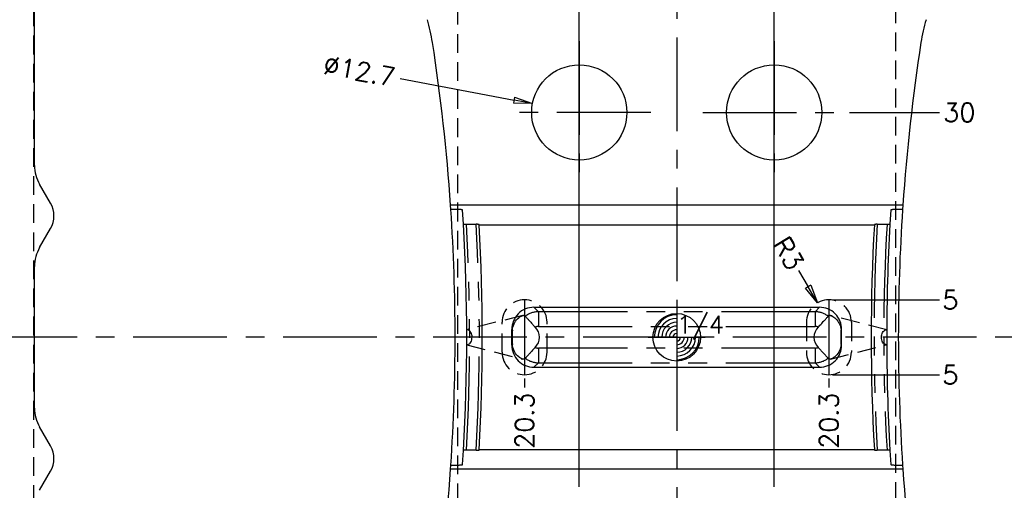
# Model space of a CAD drawing. Extents: x 2651 to 11825, y -3833 to 1075.
# Tile 31 of 256: x 3328 to 3459, y -3194 to -3131. Entities that reach past the tile are written whole.
import ezdxf

# ---------------------------------------------------------------- set-up
doc = ezdxf.new("R2010")
doc.units = 0
doc.header["$LTSCALE"] = 10
for name, pattern in [('CENTER', [2, 1.25, -0.25, 0.25, -0.25]), ('HIDDEN', [0.375, 0.25, -0.125]), ('PHANTOM', [2.5, 1.25, -0.25, 0.25, -0.25, 0.25, -0.25])]:
    doc.linetypes.add(name, pattern=pattern)
doc.layers.get('0').update_dxf_attribs({"linetype": 'CONTINUOUS'})
doc.layers.get('Defpoints').update_dxf_attribs({"linetype": 'CONTINUOUS'})
for name, color, linetype in [('CEN', 1, 'CENTER'), ('COOL', 150, 'HIDDEN'), ('DIM', 3, 'CONTINUOUS'), ('LAYER_101', 7, 'CONTINUOUS'), ('PIN', 3, 'CONTINUOUS')]:
    doc.layers.add(name, color=color, linetype=linetype)
doc.styles.get("Standard").update_dxf_attribs({"font": 'romans.shx'})
doc.dimstyles.new('1-1', dxfattribs={"dimtxt": 2.5, "dimasz": 2.5, "dimexe": 1, "dimexo": 0.5, "dimtad": 0, "dimrnd": 1.38778e-17, "dimzin": 9, "dimdsep": 46, "dimtxsty": 'Standard', "dimblk": 'CLOSED', "dimcen": 0, "dimclrd": 3, "dimclre": 3, "dimclrt": 3, "dimazin": 2, "dimtfac": 0.75, "dimtofl": 0, "dimtmove": 0, "dimatfit": 3, "dimfxl": 0, "dimtolj": 1, "dimarcsym": 0})

# ---------------------------------------------------------------- blocks, each defined once
blk = doc.blocks.new('*U589', base_point=(2602.716, -3670.401))
blk.add_circle((2602.716, -3670.401), 0.5)
for radius, start, end in [(0.472, 90, 180), (0.394, 90, 180), (0.315, 90, 180), (0.236, 90, 180), (0.157, 90, 180), (0.0787, 90, 180), (0.0787, 270, 0), (0.157, 270, 0), (0.236, 270, 0), (0.315, 270, 0), (0.394, 270, 0), (0.472, 270, 0)]:
    blk.add_arc((2602.716, -3670.401), radius, start, end)
at = {"layer": 'PIN'}
for p, q in [((2602.716, -3669.801), (2602.716, -3671.001)), ((2602.116, -3670.401), (2603.316, -3670.401))]:
    blk.add_line(p, q, dxfattribs=at)
blk = doc.blocks.new('*D590')
at = {"layer": 'Defpoints', "color": 0}
for p in [(3415.68, -3067.36), (3415.68, -3073.36), (3415.68, -3173.36)]:
    blk.add_point(p, dxfattribs=at)
at = {"layer": 'DIM', "color": 3, "lineweight": -2}
blk.add_line((3415.68, -3072.86), (3415.68, -3067.36), dxfattribs=at)
at = {"layer": 'DIM', "color": 3, "insert": (3415.68, -3065.9), "char_height": 2.5, "attachment_point": 5, "rotation": 90}
blk.add_mtext('\\A1;0', dxfattribs=at)
blk = doc.blocks.new('_Closed')
at = {"color": 0, "linetype": 'ByBlock', "lineweight": -2}
for p, q in [((-1, 0.167), (0, 0)), ((-1, 0.167), (-1, -0.167)), ((0, 0), (-1, -0.167)), ((0, 0), (-1, 0))]:
    blk.add_line(p, q, dxfattribs=at)
blk = doc.blocks.new('*D591')
at = {"layer": 'Defpoints', "color": 0}
for p in [(3515.68, -3067.36), (3515.68, -3092.36), (3415.68, -3173.36)]:
    blk.add_point(p, dxfattribs=at)
at = {"layer": 'DIM', "color": 3, "lineweight": -2}
blk.add_line((3515.68, -3091.86), (3515.68, -3067.36), dxfattribs=at)
at = {"layer": 'DIM', "color": 3, "insert": (3515.68, -3063.7), "char_height": 2.5, "attachment_point": 5, "rotation": 90}
blk.add_mtext('\\A1;100', dxfattribs=at)
blk = doc.blocks.new('*D592')
at = {"layer": 'Defpoints', "color": 0}
for p in [(3523.68, -3067.36), (3523.68, -3112.64), (3415.68, -3173.36)]:
    blk.add_point(p, dxfattribs=at)
at = {"layer": 'DIM', "color": 3, "lineweight": -2}
blk.add_line((3523.68, -3112.14), (3523.68, -3067.36), dxfattribs=at)
at = {"layer": 'DIM', "color": 3, "insert": (3523.68, -3063.7), "char_height": 2.5, "attachment_point": 5, "rotation": 90}
blk.add_mtext('\\A1;108', dxfattribs=at)
blk = doc.blocks.new('*D593')
at = {"layer": 'Defpoints', "color": 0}
for p in [(3535.68, -3067.36), (3535.68, -3073.36), (3415.68, -3173.36)]:
    blk.add_point(p, dxfattribs=at)
at = {"layer": 'DIM', "color": 3, "lineweight": -2}
blk.add_line((3535.68, -3072.86), (3535.68, -3067.36), dxfattribs=at)
at = {"layer": 'DIM', "color": 3, "insert": (3535.68, -3063.7), "char_height": 2.5, "attachment_point": 5, "rotation": 90}
blk.add_mtext('\\A1;120', dxfattribs=at)
blk = doc.blocks.new('*D594')
at = {"layer": 'Defpoints', "color": 0}
for p in [(3315.68, -3067.36), (3315.68, -3092.36), (3415.68, -3173.36)]:
    blk.add_point(p, dxfattribs=at)
at = {"layer": 'DIM', "color": 3, "lineweight": -2}
blk.add_line((3315.68, -3091.86), (3315.68, -3067.36), dxfattribs=at)
at = {"layer": 'DIM', "color": 3, "insert": (3315.68, -3063.7), "char_height": 2.5, "attachment_point": 5, "rotation": 90}
blk.add_mtext('\\A1;100', dxfattribs=at)
blk = doc.blocks.new('*D595')
at = {"layer": 'Defpoints', "color": 0}
for p in [(3307.68, -3067.36), (3307.68, -3112.64), (3415.68, -3173.36)]:
    blk.add_point(p, dxfattribs=at)
at = {"layer": 'DIM', "color": 3, "lineweight": -2}
blk.add_line((3307.68, -3112.14), (3307.68, -3067.36), dxfattribs=at)
at = {"layer": 'DIM', "color": 3, "insert": (3307.68, -3063.7), "char_height": 2.5, "attachment_point": 5, "rotation": 90}
blk.add_mtext('\\A1;108', dxfattribs=at)
blk = doc.blocks.new('*D596')
at = {"layer": 'Defpoints', "color": 0}
for p in [(3295.68, -3067.36), (3295.68, -3073.36), (3415.68, -3173.36)]:
    blk.add_point(p, dxfattribs=at)
at = {"layer": 'DIM', "color": 3, "lineweight": -2}
blk.add_line((3295.68, -3072.86), (3295.68, -3067.36), dxfattribs=at)
at = {"layer": 'DIM', "color": 3, "insert": (3295.68, -3063.7), "char_height": 2.5, "attachment_point": 5, "rotation": 90}
blk.add_mtext('\\A1;120', dxfattribs=at)
blk = doc.blocks.new('*D597')
at = {"layer": 'Defpoints', "color": 0}
for p in [(3289.68, -3073.36), (3295.68, -3073.36), (3415.68, -3173.36)]:
    blk.add_point(p, dxfattribs=at)
at = {"layer": 'DIM', "color": 3, "lineweight": -2}
blk.add_line((3295.18, -3073.36), (3289.68, -3073.36), dxfattribs=at)
at = {"layer": 'DIM', "color": 3, "insert": (3286.02, -3073.36), "char_height": 2.5, "attachment_point": 5}
blk.add_mtext('\\A1;100', dxfattribs=at)
blk = doc.blocks.new('*D598')
at = {"layer": 'Defpoints', "color": 0}
for p in [(3289.68, -3098.36), (3295.68, -3098.36), (3415.68, -3173.36)]:
    blk.add_point(p, dxfattribs=at)
at = {"layer": 'DIM', "color": 3, "lineweight": -2}
blk.add_line((3295.18, -3098.36), (3289.68, -3098.36), dxfattribs=at)
at = {"layer": 'DIM', "color": 3, "insert": (3287.04, -3098.36), "char_height": 2.5, "attachment_point": 5}
blk.add_mtext('\\A1;75', dxfattribs=at)
blk = doc.blocks.new('*D599')
at = {"layer": 'Defpoints', "color": 0}
for p in [(3289.68, -3118.36), (3301.97, -3118.36), (3415.68, -3173.36)]:
    blk.add_point(p, dxfattribs=at)
at = {"layer": 'DIM', "color": 3, "lineweight": -2}
blk.add_line((3301.47, -3118.36), (3289.68, -3118.36), dxfattribs=at)
at = {"layer": 'DIM', "color": 3, "insert": (3287.04, -3118.36), "char_height": 2.5, "attachment_point": 5}
blk.add_mtext('\\A1;55', dxfattribs=at)
blk = doc.blocks.new('*D600')
at = {"layer": 'Defpoints', "color": 0}
for p in [(3289.68, -3173.36), (3295.68, -3173.36), (3415.68, -3173.36)]:
    blk.add_point(p, dxfattribs=at)
at = {"layer": 'DIM', "color": 3, "lineweight": -2}
blk.add_line((3295.18, -3173.36), (3289.68, -3173.36), dxfattribs=at)
at = {"layer": 'DIM', "color": 3, "insert": (3288.23, -3173.36), "char_height": 2.5, "attachment_point": 5}
blk.add_mtext('\\A1;0', dxfattribs=at)
blk = doc.blocks.new('*D601')
at = {"layer": 'Defpoints', "color": 0}
for p in [(3415.68, -3173.36), (3289.68, -3228.36), (3301.97, -3228.36)]:
    blk.add_point(p, dxfattribs=at)
at = {"layer": 'DIM', "color": 3, "lineweight": -2}
blk.add_line((3301.47, -3228.36), (3289.68, -3228.36), dxfattribs=at)
at = {"layer": 'DIM', "color": 3, "insert": (3287.04, -3228.36), "char_height": 2.5, "attachment_point": 5}
blk.add_mtext('\\A1;55', dxfattribs=at)
blk = doc.blocks.new('*D602')
at = {"layer": 'Defpoints', "color": 0}
for p in [(3415.68, -3173.36), (3289.68, -3248.36), (3295.68, -3248.36)]:
    blk.add_point(p, dxfattribs=at)
at = {"layer": 'DIM', "color": 3, "lineweight": -2}
blk.add_line((3295.18, -3248.36), (3289.68, -3248.36), dxfattribs=at)
at = {"layer": 'DIM', "color": 3, "insert": (3287.04, -3248.36), "char_height": 2.5, "attachment_point": 5}
blk.add_mtext('\\A1;75', dxfattribs=at)
blk = doc.blocks.new('*D603')
at = {"layer": 'Defpoints', "color": 0}
for p in [(3415.68, -3173.36), (3289.68, -3273.36), (3295.68, -3273.36)]:
    blk.add_point(p, dxfattribs=at)
at = {"layer": 'DIM', "color": 3, "lineweight": -2}
blk.add_line((3295.18, -3273.36), (3289.68, -3273.36), dxfattribs=at)
at = {"layer": 'DIM', "color": 3, "insert": (3286.02, -3273.36), "char_height": 2.5, "attachment_point": 5}
blk.add_mtext('\\A1;100', dxfattribs=at)
blk = doc.blocks.new('*D604')
at = {"layer": 'Defpoints', "color": 0}
for p in [(3415.68, -3173.36), (3315.68, -3254.36), (3315.68, -3277.56)]:
    blk.add_point(p, dxfattribs=at)
at = {"layer": 'DIM', "color": 3, "lineweight": -2}
blk.add_line((3315.68, -3254.86), (3315.68, -3277.56), dxfattribs=at)
at = {"layer": 'DIM', "color": 3, "insert": (3315.68, -3281.22), "char_height": 2.5, "attachment_point": 5, "rotation": 90}
blk.add_mtext('\\A1;100', dxfattribs=at)
blk = doc.blocks.new('*D605')
at = {"layer": 'Defpoints', "color": 0}
for p in [(3415.68, -3173.36), (3307.68, -3234.08), (3307.68, -3277.56)]:
    blk.add_point(p, dxfattribs=at)
at = {"layer": 'DIM', "color": 3, "lineweight": -2}
blk.add_line((3307.68, -3234.58), (3307.68, -3277.56), dxfattribs=at)
at = {"layer": 'DIM', "color": 3, "insert": (3307.68, -3281.22), "char_height": 2.5, "attachment_point": 5, "rotation": 90}
blk.add_mtext('\\A1;108', dxfattribs=at)
blk = doc.blocks.new('*D606')
at = {"layer": 'Defpoints', "color": 0}
for p in [(3415.68, -3173.36), (3515.68, -3254.36), (3515.68, -3277.56)]:
    blk.add_point(p, dxfattribs=at)
at = {"layer": 'DIM', "color": 3, "lineweight": -2}
blk.add_line((3515.68, -3254.86), (3515.68, -3277.56), dxfattribs=at)
at = {"layer": 'DIM', "color": 3, "insert": (3515.68, -3281.22), "char_height": 2.5, "attachment_point": 5, "rotation": 90}
blk.add_mtext('\\A1;100', dxfattribs=at)
blk = doc.blocks.new('*D607')
at = {"layer": 'Defpoints', "color": 0}
for p in [(3415.68, -3173.36), (3523.68, -3234.08), (3523.68, -3277.56)]:
    blk.add_point(p, dxfattribs=at)
at = {"layer": 'DIM', "color": 3, "lineweight": -2}
blk.add_line((3523.68, -3234.58), (3523.68, -3277.56), dxfattribs=at)
at = {"layer": 'DIM', "color": 3, "insert": (3523.68, -3281.22), "char_height": 2.5, "attachment_point": 5, "rotation": 90}
blk.add_mtext('\\A1;108', dxfattribs=at)
blk = doc.blocks.new('*D608')
at = {"layer": 'Defpoints', "color": 0}
for p in [(3529.4, -3118.36), (3541.68, -3118.36), (3415.68, -3173.36)]:
    blk.add_point(p, dxfattribs=at)
at = {"layer": 'DIM', "color": 3, "lineweight": -2}
blk.add_line((3529.9, -3118.36), (3541.68, -3118.36), dxfattribs=at)
at = {"layer": 'DIM', "color": 3, "insert": (3544.33, -3118.36), "char_height": 2.5, "attachment_point": 5}
blk.add_mtext('\\A1;55', dxfattribs=at)
blk = doc.blocks.new('*D609')
at = {"layer": 'Defpoints', "color": 0}
for p in [(3415.68, -3173.36), (3529.4, -3228.36), (3541.68, -3228.36)]:
    blk.add_point(p, dxfattribs=at)
at = {"layer": 'DIM', "color": 3, "lineweight": -2}
blk.add_line((3529.9, -3228.36), (3541.68, -3228.36), dxfattribs=at)
at = {"layer": 'DIM', "color": 3, "insert": (3544.33, -3228.36), "char_height": 2.5, "attachment_point": 5}
blk.add_mtext('\\A1;55', dxfattribs=at)
blk = doc.blocks.new('*D610')
at = {"layer": 'Defpoints', "color": 0}
for p in [(3438.22, -3143.36), (3450.74, -3143.36), (3415.68, -3173.36)]:
    blk.add_point(p, dxfattribs=at)
at = {"layer": 'DIM', "color": 3, "lineweight": -2}
blk.add_line((3438.72, -3143.36), (3450.74, -3143.36), dxfattribs=at)
at = {"layer": 'DIM', "color": 3, "insert": (3453.39, -3143.36), "char_height": 2.5, "attachment_point": 5}
blk.add_mtext('\\A1;30', dxfattribs=at)
blk = doc.blocks.new('*D611')
at = {"layer": 'Defpoints', "color": 0}
for p in [(3415.68, -3173.36), (3438.21, -3203.36), (3451.18, -3203.36)]:
    blk.add_point(p, dxfattribs=at)
at = {"layer": 'DIM', "color": 3, "lineweight": -2}
blk.add_line((3438.71, -3203.36), (3451.18, -3203.36), dxfattribs=at)
at = {"layer": 'DIM', "color": 3, "insert": (3453.83, -3203.36), "char_height": 2.5, "attachment_point": 5}
blk.add_mtext('\\A1;30', dxfattribs=at)
blk = doc.blocks.new('*D786')
at = {"layer": 'Defpoints', "color": 0}
for p in [(3402.68, -3067.36), (3415.68, -3173.36), (3402.68, -3193.83)]:
    blk.add_point(p, dxfattribs=at)
at = {"layer": 'DIM', "color": 3, "lineweight": -2}
blk.add_line((3402.68, -3193.33), (3402.68, -3067.36), dxfattribs=at)
at = {"layer": 'DIM', "color": 3, "insert": (3402.68, -3064.89), "char_height": 2.5, "attachment_point": 5, "rotation": 90}
blk.add_mtext('\\A1;13', dxfattribs=at)
blk = doc.blocks.new('*D787')
at = {"layer": 'Defpoints', "color": 0}
for p in [(3428.68, -3067.36), (3415.68, -3173.36), (3428.68, -3193.83)]:
    blk.add_point(p, dxfattribs=at)
at = {"layer": 'DIM', "color": 3, "lineweight": -2}
blk.add_line((3428.68, -3193.33), (3428.68, -3067.36), dxfattribs=at)
at = {"layer": 'DIM', "color": 3, "insert": (3428.68, -3064.89), "char_height": 2.5, "attachment_point": 5, "rotation": 90}
blk.add_mtext('\\A1;13', dxfattribs=at)
blk = doc.blocks.new('*D788')
at = {"layer": 'Defpoints', "color": 0}
for p in [(3396.44, -3142.18), (3408.92, -3144.54)]:
    blk.add_point(p, dxfattribs=at)
at = {"layer": 'DIM', "color": 3, "lineweight": -2}
blk.add_line((3378.81, -3138.84), (3393.99, -3141.71), dxfattribs=at)
at = {"layer": 'DIM', "color": 3, "lineweight": -2, "xscale": 2.5, "yscale": 2.5, "zscale": 2.5, "rotation": 349.28792668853}
blk.add_blockref('_Closed', (3396.44, -3142.18), dxfattribs=at)
at = {"layer": 'DIM', "color": 3, "insert": (3373.34, -3137.81), "char_height": 2.5, "attachment_point": 5, "rotation": 349.2879}
blk.add_mtext('\\A1;∅12.7', dxfattribs=at)
blk = doc.blocks.new('*D3403')
at = {"layer": 'Defpoints', "color": 0}
for p in [(3329.93, -3067.36), (3329.93, -3117.36), (3415.68, -3173.36)]:
    blk.add_point(p, dxfattribs=at)
at = {"layer": 'DIM', "color": 3, "lineweight": -2}
blk.add_line((3329.93, -3116.86), (3329.93, -3067.36), dxfattribs=at)
at = {"layer": 'DIM', "color": 3, "insert": (3329.93, -3061.73), "char_height": 2.5, "attachment_point": 5, "rotation": 90}
blk.add_mtext('\\A1;85.75', dxfattribs=at)
blk = doc.blocks.new('*D3404')
at = {"layer": 'Defpoints', "color": 0}
for p in [(3386.43, -3067.36), (3386.43, -3117.89), (3415.68, -3173.36)]:
    blk.add_point(p, dxfattribs=at)
at = {"layer": 'DIM', "color": 3, "lineweight": -2}
blk.add_line((3386.43, -3117.39), (3386.43, -3067.36), dxfattribs=at)
at = {"layer": 'DIM', "color": 3, "insert": (3386.43, -3061.73), "char_height": 2.5, "attachment_point": 5, "rotation": 90}
blk.add_mtext('\\A1;29.25', dxfattribs=at)
blk = doc.blocks.new('*D3405')
at = {"layer": 'Defpoints', "color": 0}
for p in [(3444.93, -3067.36), (3444.93, -3117.89), (3415.68, -3173.36)]:
    blk.add_point(p, dxfattribs=at)
at = {"layer": 'DIM', "color": 3, "lineweight": -2}
blk.add_line((3444.93, -3117.39), (3444.93, -3067.36), dxfattribs=at)
at = {"layer": 'DIM', "color": 3, "insert": (3444.93, -3061.73), "char_height": 2.5, "attachment_point": 5, "rotation": 90}
blk.add_mtext('\\A1;29.25', dxfattribs=at)
blk = doc.blocks.new('*D3406')
at = {"layer": 'Defpoints', "color": 0}
for p in [(3501.43, -3067.36), (3501.43, -3117.36), (3415.68, -3173.36)]:
    blk.add_point(p, dxfattribs=at)
at = {"layer": 'DIM', "color": 3, "lineweight": -2}
blk.add_line((3501.43, -3116.86), (3501.43, -3067.36), dxfattribs=at)
at = {"layer": 'DIM', "color": 3, "insert": (3501.43, -3061.73), "char_height": 2.5, "attachment_point": 5, "rotation": 90}
blk.add_mtext('\\A1;85.75', dxfattribs=at)
blk = doc.blocks.new('*D3407')
at = {"layer": 'Defpoints', "color": 0}
for p in [(3496.43, -3112.36), (3541.68, -3112.36), (3415.68, -3173.36)]:
    blk.add_point(p, dxfattribs=at)
at = {"layer": 'DIM', "color": 3, "lineweight": -2}
blk.add_line((3496.93, -3112.36), (3541.68, -3112.36), dxfattribs=at)
at = {"layer": 'DIM', "color": 3, "insert": (3543.92, -3112.36), "char_height": 2.5, "attachment_point": 5}
blk.add_mtext('\\A1;61', dxfattribs=at)
blk = doc.blocks.new('*D3408')
at = {"layer": 'Defpoints', "color": 0}
for p in [(3415.68, -3173.36), (3496.43, -3234.36), (3541.68, -3234.36)]:
    blk.add_point(p, dxfattribs=at)
at = {"layer": 'DIM', "color": 3, "lineweight": -2}
blk.add_line((3496.93, -3234.36), (3541.68, -3234.36), dxfattribs=at)
at = {"layer": 'DIM', "color": 3, "insert": (3543.92, -3234.36), "char_height": 2.5, "attachment_point": 5}
blk.add_mtext('\\A1;61', dxfattribs=at)
blk = doc.blocks.new('*D3409')
at = {"layer": 'Defpoints', "color": 0}
for p in [(3415.68, -3173.36), (3289.68, -3234.36), (3334.93, -3234.36)]:
    blk.add_point(p, dxfattribs=at)
at = {"layer": 'DIM', "color": 3, "lineweight": -2}
blk.add_line((3334.43, -3234.36), (3289.68, -3234.36), dxfattribs=at)
at = {"layer": 'DIM', "color": 3, "insert": (3287.45, -3234.36), "char_height": 2.5, "attachment_point": 5}
blk.add_mtext('\\A1;61', dxfattribs=at)
blk = doc.blocks.new('*D3410')
at = {"layer": 'Defpoints', "color": 0}
for p in [(3289.68, -3112.36), (3334.93, -3112.36), (3415.68, -3173.36)]:
    blk.add_point(p, dxfattribs=at)
at = {"layer": 'DIM', "color": 3, "lineweight": -2}
blk.add_line((3334.43, -3112.36), (3289.68, -3112.36), dxfattribs=at)
at = {"layer": 'DIM', "color": 3, "insert": (3287.45, -3112.36), "char_height": 2.5, "attachment_point": 5}
blk.add_mtext('\\A1;61', dxfattribs=at)
blk = doc.blocks.new('*D3534')
at = {"layer": 'Defpoints', "color": 0}
for p in [(3415.68, -3173.36), (3435.98, -3178.36), (3435.98, -3180.05)]:
    blk.add_point(p, dxfattribs=at)
at = {"layer": 'DIM', "color": 3, "lineweight": -2}
blk.add_line((3435.98, -3178.86), (3435.98, -3180.05), dxfattribs=at)
at = {"layer": 'DIM', "color": 3, "insert": (3435.98, -3184.49), "char_height": 2.5, "attachment_point": 5, "rotation": 90}
blk.add_mtext('\\A1;20.3', dxfattribs=at)
blk = doc.blocks.new('*D3535')
at = {"layer": 'Defpoints', "color": 0}
for p in [(3415.68, -3173.36), (3395.38, -3178.36), (3395.38, -3180.05)]:
    blk.add_point(p, dxfattribs=at)
at = {"layer": 'DIM', "color": 3, "lineweight": -2}
blk.add_line((3395.38, -3178.86), (3395.38, -3180.05), dxfattribs=at)
at = {"layer": 'DIM', "color": 3, "insert": (3395.38, -3184.49), "char_height": 2.5, "attachment_point": 5, "rotation": 90}
blk.add_mtext('\\A1;20.3', dxfattribs=at)
blk = doc.blocks.new('*D3536')
at = {"layer": 'Defpoints', "color": 0}
for p in [(3435.98, -3168.36), (3450.74, -3168.36), (3415.68, -3173.36)]:
    blk.add_point(p, dxfattribs=at)
at = {"layer": 'DIM', "color": 3, "lineweight": -2}
blk.add_line((3436.48, -3168.36), (3450.74, -3168.36), dxfattribs=at)
at = {"layer": 'DIM', "color": 3, "insert": (3452.19, -3168.36), "char_height": 2.5, "attachment_point": 5}
blk.add_mtext('\\A1;5', dxfattribs=at)
blk = doc.blocks.new('*D3537')
at = {"layer": 'Defpoints', "color": 0}
for p in [(3415.68, -3173.36), (3435.98, -3178.36), (3450.74, -3178.36)]:
    blk.add_point(p, dxfattribs=at)
at = {"layer": 'DIM', "color": 3, "lineweight": -2}
blk.add_line((3436.48, -3178.36), (3450.74, -3178.36), dxfattribs=at)
at = {"layer": 'DIM', "color": 3, "insert": (3452.19, -3178.36), "char_height": 2.5, "attachment_point": 5}
blk.add_mtext('\\A1;5', dxfattribs=at)
blk = doc.blocks.new('*D3538')
at = {"layer": 'Defpoints', "color": 0}
for p in [(3434.47, -3168.77), (3435.98, -3171.36)]:
    blk.add_point(p, dxfattribs=at)
at = {"layer": 'DIM', "color": 3, "lineweight": -2}
blk.add_line((3431.94, -3164.46), (3433.2, -3166.61), dxfattribs=at)
at = {"layer": 'DIM', "color": 3, "lineweight": -2, "xscale": 2.5, "yscale": 2.5, "zscale": 2.5, "rotation": 300.3613501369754}
blk.add_blockref('_Closed', (3434.47, -3168.77), dxfattribs=at)
at = {"layer": 'DIM', "color": 3, "insert": (3430.6, -3162.17), "char_height": 2.5, "attachment_point": 5, "rotation": 300.3614}
blk.add_mtext('\\A1;R3', dxfattribs=at)

msp = doc.modelspace()

# ---------------------------------------------------------------- linework, layer by layer
at = {"layer": 'CEN'}
for p, q in [((3415.684, -3073.358), (3415.684, -3273.358)), ((3402.684, -3133.83), (3402.684, -3152.886)), ((3428.684, -3133.83), (3428.684, -3152.886)), ((3412.212, -3143.358), (3393.156, -3143.358)), ((3419.156, -3143.358), (3438.212, -3143.358)), ((3395.384, -3168.358), (3395.384, -3178.358)), ((3435.985, -3168.358), (3435.985, -3178.358)), ((3535.684, -3173.358), (3295.684, -3173.358))]:
    msp.add_line(p, q, dxfattribs=at)
at = {"layer": 'COOL'}
for p, q in [((3392.384, -3175.358), (3392.384, -3171.358)), ((3398.384, -3175.358), (3398.384, -3171.358)), ((3432.985, -3171.358), (3432.985, -3175.358)), ((3438.985, -3171.358), (3438.985, -3175.358))]:
    msp.add_line(p, q, dxfattribs=at)
for centre, start, end in [((3395.384, -3171.358), 0, 180), ((3435.985, -3171.358), 0, 180), ((3395.384, -3175.358), 180, 0), ((3435.985, -3175.358), 180, 0)]:
    msp.add_arc(centre, 3, start, end, dxfattribs=at)
at = {"layer": 'LAYER_101', "color": 6, "linetype": 'HIDDEN'}
for p, q in [((3329.934, -3229.358), (3329.934, -3117.358)), ((3386.434, -3117.89), (3386.434, -3228.931)), ((3444.934, -3228.931), (3444.934, -3117.89)), ((3395.172, -3170.443), (3387.675, -3172.343)), ((3443.693, -3172.343), (3436.196, -3170.443)), ((3387.675, -3174.373), (3395.172, -3176.273)), ((3436.196, -3176.273), (3443.693, -3174.373))]:
    msp.add_line(p, q, dxfattribs=at)
at = {"layer": 'LAYER_101', "color": 0, "linetype": 'Continuous'}
for p, q in [((3330.015, -3150.436), (3330.015, -3124.78)), ((3332.154, -3155.481), (3330.685, -3152.936)), ((3385.556, -3156.287), (3385.519, -3155.738)), ((3445.849, -3155.738), (3385.519, -3155.738)), ((3445.849, -3155.738), (3445.812, -3156.287)), ((3387.237, -3158.263), (3387.12, -3156.369)), ((3444.249, -3156.369), (3444.131, -3158.263)), ((3387.628, -3158.283), (3388.925, -3158.283)), ((3389.319, -3158.358), (3389.316, -3158.304)), ((3389.319, -3158.358), (3442.049, -3158.358)), ((3442.053, -3158.304), (3442.049, -3158.358)), ((3442.443, -3158.283), (3443.741, -3158.283)), ((3330.685, -3161.395), (3332.154, -3158.849)), ((3330.015, -3182.821), (3330.015, -3163.895)), ((3396.639, -3169.358), (3434.73, -3169.358)), ((3393.684, -3174.404), (3393.684, -3172.312)), ((3437.684, -3174.404), (3437.684, -3172.312)), ((3396.639, -3177.358), (3434.73, -3177.358)), ((3332.154, -3187.866), (3330.685, -3185.321)), ((3387.12, -3190.347), (3387.237, -3188.453)), ((3388.925, -3188.433), (3387.628, -3188.433)), ((3389.316, -3188.412), (3389.319, -3188.358)), ((3442.049, -3188.358), (3389.319, -3188.358)), ((3442.049, -3188.358), (3442.053, -3188.412)), ((3443.741, -3188.433), (3442.443, -3188.433)), ((3444.131, -3188.453), (3444.249, -3190.347)), ((3330.685, -3193.78), (3332.154, -3191.234)), ((3385.519, -3190.978), (3385.556, -3190.429)), ((3445.849, -3190.978), (3385.519, -3190.978)), ((3445.812, -3190.429), (3445.849, -3190.978))]:
    msp.add_line(p, q, dxfattribs=at)
at = {"layer": 'LAYER_101', "color": 253, "linetype": 'PHANTOM'}
for p, q in [((3397.229, -3169.948), (3396.639, -3169.358)), ((3434.139, -3169.948), (3397.229, -3169.948)), ((3397.229, -3169.948), (3397.229, -3171.918)), ((3434.73, -3169.358), (3434.139, -3169.948)), ((3434.139, -3169.948), (3434.139, -3171.918)), ((3397.229, -3171.918), (3434.139, -3171.918)), ((3393.684, -3172.312), (3393.765, -3172.393)), ((3437.603, -3172.393), (3437.684, -3172.312)), ((3393.765, -3174.322), (3393.684, -3174.404)), ((3437.684, -3174.404), (3437.603, -3174.322)), ((3397.229, -3174.798), (3397.229, -3176.768)), ((3434.139, -3174.798), (3397.229, -3174.798)), ((3434.139, -3174.798), (3434.139, -3176.768)), ((3396.639, -3177.358), (3397.229, -3176.768)), ((3397.229, -3176.768), (3434.139, -3176.768)), ((3434.139, -3176.768), (3434.73, -3177.358))]:
    msp.add_line(p, q, dxfattribs=at)
at = {"layer": 'LAYER_101', "color": 0, "linetype": 'Continuous'}
for points in [[(3387.12, -3156.369, 0), (3387.113, -3156.362, 0), (3387.096, -3156.355, 0), (3387.068, -3156.348, 0), (3387.03, -3156.342, 0), (3386.981, -3156.335, 0), (3386.921, -3156.329, 0), (3386.852, -3156.323, 0), (3386.775, -3156.318, 0), (3386.688, -3156.313, 0), (3386.593, -3156.308, 0), (3386.49, -3156.304, 0), (3386.382, -3156.3, 0), (3386.267, -3156.296, 0), (3386.147, -3156.293, 0), (3386.022, -3156.291, 0), (3385.895, -3156.289, 0), (3385.783, -3156.288, 0), (3385.67, -3156.288, 0), (3385.556, -3156.287, 0)], [(3445.812, -3156.287, 0), (3445.726, -3156.287, 0), (3445.639, -3156.288, 0), (3445.51, -3156.289, 0), (3445.382, -3156.291, 0), (3445.257, -3156.293, 0), (3445.136, -3156.295, 0), (3445.02, -3156.299, 0), (3444.91, -3156.302, 0), (3444.805, -3156.307, 0), (3444.708, -3156.311, 0), (3444.619, -3156.316, 0), (3444.538, -3156.322, 0), (3444.466, -3156.328, 0), (3444.403, -3156.334, 0), (3444.351, -3156.34, 0), (3444.31, -3156.347, 0), (3444.278, -3156.353, 0), (3444.258, -3156.36, 0), (3444.251, -3156.364, 0), (3444.249, -3156.369, 0)], [(3387.237, -3158.263, 0), (3387.239, -3158.265, 0), (3387.243, -3158.266, 0), (3387.25, -3158.268, 0), (3387.259, -3158.27, 0), (3387.272, -3158.271, 0), (3387.286, -3158.273, 0), (3387.304, -3158.274, 0), (3387.323, -3158.276, 0), (3387.345, -3158.277, 0), (3387.369, -3158.278, 0), (3387.394, -3158.279, 0), (3387.421, -3158.28, 0), (3387.45, -3158.281, 0), (3387.48, -3158.282, 0), (3387.511, -3158.282, 0), (3387.543, -3158.283, 0), (3387.571, -3158.283, 0), (3387.599, -3158.283, 0), (3387.628, -3158.283, 0)], [(3389.316, -3158.304, 0), (3389.315, -3158.302, 0), (3389.312, -3158.301, 0), (3389.307, -3158.299, 0), (3389.3, -3158.298, 0), (3389.289, -3158.296, 0), (3389.276, -3158.295, 0), (3389.261, -3158.293, 0), (3389.243, -3158.292, 0), (3389.223, -3158.29, 0), (3389.2, -3158.289, 0), (3389.176, -3158.288, 0), (3389.15, -3158.287, 0), (3389.122, -3158.286, 0), (3389.093, -3158.285, 0), (3389.063, -3158.285, 0), (3389.031, -3158.284, 0), (3389.005, -3158.284, 0), (3388.979, -3158.283, 0), (3388.952, -3158.283, 0), (3388.925, -3158.283, 0)], [(3442.443, -3158.283, 0), (3442.422, -3158.283, 0), (3442.389, -3158.283, 0), (3442.357, -3158.284, 0), (3442.325, -3158.284, 0), (3442.294, -3158.285, 0), (3442.264, -3158.286, 0), (3442.236, -3158.286, 0), (3442.209, -3158.287, 0), (3442.183, -3158.288, 0), (3442.16, -3158.29, 0), (3442.138, -3158.291, 0), (3442.118, -3158.292, 0), (3442.101, -3158.294, 0), (3442.087, -3158.295, 0), (3442.074, -3158.297, 0), (3442.065, -3158.299, 0), (3442.058, -3158.3, 0), (3442.054, -3158.302, 0), (3442.053, -3158.304, 0)], [(3443.741, -3158.283, 0), (3443.762, -3158.283, 0), (3443.784, -3158.283, 0), (3443.816, -3158.283, 0), (3443.848, -3158.282, 0), (3443.879, -3158.282, 0), (3443.91, -3158.281, 0), (3443.939, -3158.28, 0), (3443.966, -3158.28, 0), (3443.992, -3158.278, 0), (3444.016, -3158.277, 0), (3444.039, -3158.276, 0), (3444.059, -3158.275, 0), (3444.077, -3158.273, 0), (3444.092, -3158.272, 0), (3444.105, -3158.27, 0), (3444.116, -3158.268, 0), (3444.124, -3158.267, 0), (3444.129, -3158.265, 0), (3444.13, -3158.264, 0), (3444.131, -3158.263, 0)], [(3396.639, -3169.358, 0), (3396.351, -3169.372, 0), (3396.065, -3169.413, 0), (3395.783, -3169.482, 0), (3395.509, -3169.578, 0), (3395.246, -3169.701, 0), (3394.995, -3169.849, 0), (3394.76, -3170.022, 0), (3394.544, -3170.218, 0), (3394.348, -3170.434, 0), (3394.175, -3170.669, 0), (3394.027, -3170.92, 0), (3393.904, -3171.183, 0), (3393.808, -3171.457, 0), (3393.739, -3171.739, 0), (3393.698, -3172.025, 0), (3393.684, -3172.312, 0)], [(3393.765, -3172.393, 0), (3393.79, -3172.19, 0), (3393.832, -3171.991, 0), (3393.896, -3171.777, 0), (3393.98, -3171.572, 0), (3394.08, -3171.378, 0), (3394.194, -3171.198, 0), (3394.323, -3171.031, 0), (3394.463, -3170.881, 0), (3394.61, -3170.75, 0), (3394.76, -3170.638, 0), (3394.864, -3170.574, 0), (3394.967, -3170.52, 0), (3395.065, -3170.478, 0), (3395.156, -3170.447, 0), (3395.173, -3170.443, 0)], [(3395.173, -3170.443, 0), (3395.224, -3170.432, 0), (3395.285, -3170.425, 0), (3395.339, -3170.424, 0), (3395.386, -3170.431, 0), (3395.424, -3170.445, 0), (3395.459, -3170.469, 0), (3395.484, -3170.5, 0), (3395.5, -3170.538, 0)], [(3395.5, -3170.538, 0), (3395.511, -3170.564, 0), (3395.527, -3170.593, 0), (3395.549, -3170.624, 0), (3395.593, -3170.678, 0), (3395.647, -3170.739, 0), (3395.707, -3170.804, 0), (3395.775, -3170.876, 0), (3395.851, -3170.958, 0), (3395.933, -3171.046, 0), (3396.023, -3171.143, 0), (3396.117, -3171.247, 0), (3396.218, -3171.359, 0), (3396.322, -3171.476, 0), (3396.398, -3171.562, 0), (3396.476, -3171.649, 0), (3396.555, -3171.737, 0), (3396.637, -3171.829, 0), (3396.722, -3171.92, 0), (3396.807, -3172.011, 0)], [(3434.561, -3172.011, 0), (3434.678, -3171.886, 0), (3434.792, -3171.761, 0), (3434.907, -3171.633, 0), (3435.019, -3171.507, 0), (3435.124, -3171.389, 0), (3435.226, -3171.274, 0), (3435.294, -3171.199, 0), (3435.36, -3171.127, 0), (3435.423, -3171.058, 0), (3435.509, -3170.966, 0), (3435.589, -3170.881, 0), (3435.663, -3170.801, 0), (3435.729, -3170.73, 0), (3435.779, -3170.674, 0), (3435.819, -3170.624, 0), (3435.841, -3170.593, 0), (3435.857, -3170.564, 0), (3435.868, -3170.538, 0)], [(3437.684, -3172.312, 0), (3437.67, -3172.025, 0), (3437.629, -3171.739, 0), (3437.56, -3171.457, 0), (3437.464, -3171.183, 0), (3437.341, -3170.92, 0), (3437.193, -3170.669, 0), (3437.02, -3170.434, 0), (3436.824, -3170.218, 0), (3436.608, -3170.022, 0), (3436.373, -3169.849, 0), (3436.122, -3169.701, 0), (3435.859, -3169.578, 0), (3435.585, -3169.482, 0), (3435.303, -3169.413, 0), (3435.017, -3169.372, 0), (3434.73, -3169.358, 0)], [(3435.868, -3170.538, 0), (3435.885, -3170.499, 0), (3435.911, -3170.468, 0), (3435.947, -3170.444, 0), (3435.995, -3170.428, 0), (3436.043, -3170.424, 0), (3436.098, -3170.426, 0), (3436.16, -3170.435, 0), (3436.195, -3170.443, 0)], [(3436.195, -3170.443, 0), (3436.228, -3170.452, 0), (3436.301, -3170.477, 0), (3436.411, -3170.524, 0), (3436.526, -3170.587, 0), (3436.643, -3170.662, 0), (3436.76, -3170.75, 0), (3436.905, -3170.88, 0), (3437.043, -3171.029, 0), (3437.171, -3171.193, 0), (3437.286, -3171.372, 0), (3437.386, -3171.566, 0), (3437.47, -3171.772, 0), (3437.535, -3171.987, 0), (3437.581, -3172.21, 0), (3437.603, -3172.393, 0)], [(3396.807, -3174.705, 0), (3397.043, -3174.418, 0), (3397.229, -3174.092, 0), (3397.35, -3173.734, 0), (3397.392, -3173.358, 0), (3397.35, -3172.982, 0), (3397.229, -3172.624, 0), (3397.043, -3172.298, 0), (3396.807, -3172.011, 0)], [(3434.561, -3172.011, 0), (3434.326, -3172.298, 0), (3434.139, -3172.624, 0), (3434.018, -3172.982, 0), (3433.976, -3173.358, 0), (3434.018, -3173.734, 0), (3434.139, -3174.092, 0), (3434.326, -3174.418, 0), (3434.561, -3174.705, 0)], [(3393.684, -3174.404, 0), (3393.698, -3174.691, 0), (3393.739, -3174.977, 0), (3393.808, -3175.259, 0), (3393.904, -3175.533, 0), (3394.027, -3175.796, 0), (3394.175, -3176.047, 0), (3394.348, -3176.282, 0), (3394.544, -3176.498, 0), (3394.76, -3176.694, 0), (3394.995, -3176.867, 0), (3395.246, -3177.015, 0), (3395.509, -3177.138, 0), (3395.783, -3177.234, 0), (3396.065, -3177.303, 0), (3396.351, -3177.344, 0), (3396.639, -3177.358, 0)], [(3395.173, -3176.273, 0), (3395.14, -3176.264, 0), (3395.067, -3176.239, 0), (3394.957, -3176.191, 0), (3394.842, -3176.129, 0), (3394.725, -3176.054, 0), (3394.609, -3175.966, 0), (3394.464, -3175.836, 0), (3394.325, -3175.687, 0), (3394.197, -3175.522, 0), (3394.082, -3175.343, 0), (3393.982, -3175.15, 0), (3393.898, -3174.944, 0), (3393.833, -3174.728, 0), (3393.787, -3174.506, 0), (3393.765, -3174.322, 0)], [(3434.73, -3177.358, 0), (3435.017, -3177.344, 0), (3435.303, -3177.303, 0), (3435.585, -3177.234, 0), (3435.859, -3177.138, 0), (3436.122, -3177.015, 0), (3436.373, -3176.867, 0), (3436.608, -3176.694, 0), (3436.824, -3176.498, 0), (3437.02, -3176.282, 0), (3437.193, -3176.047, 0), (3437.341, -3175.796, 0), (3437.464, -3175.533, 0), (3437.56, -3175.259, 0), (3437.629, -3174.977, 0), (3437.67, -3174.691, 0), (3437.684, -3174.404, 0)], [(3437.603, -3174.322, 0), (3437.578, -3174.526, 0), (3437.536, -3174.725, 0), (3437.472, -3174.939, 0), (3437.388, -3175.144, 0), (3437.289, -3175.338, 0), (3437.174, -3175.518, 0), (3437.045, -3175.684, 0), (3436.905, -3175.835, 0), (3436.758, -3175.966, 0), (3436.608, -3176.078, 0), (3436.504, -3176.142, 0), (3436.402, -3176.196, 0), (3436.303, -3176.238, 0), (3436.212, -3176.268, 0), (3436.195, -3176.273, 0)], [(3396.807, -3174.705, 0), (3396.691, -3174.83, 0), (3396.576, -3174.955, 0), (3396.461, -3175.083, 0), (3396.349, -3175.209, 0), (3396.244, -3175.327, 0), (3396.142, -3175.441, 0), (3396.074, -3175.517, 0), (3396.008, -3175.589, 0), (3395.945, -3175.658, 0), (3395.859, -3175.75, 0), (3395.779, -3175.835, 0), (3395.705, -3175.914, 0), (3395.639, -3175.986, 0), (3395.589, -3176.042, 0), (3395.549, -3176.092, 0), (3395.527, -3176.123, 0), (3395.511, -3176.152, 0), (3395.5, -3176.178, 0)], [(3435.868, -3176.178, 0), (3435.857, -3176.151, 0), (3435.841, -3176.123, 0), (3435.819, -3176.091, 0), (3435.775, -3176.038, 0), (3435.721, -3175.977, 0), (3435.661, -3175.912, 0), (3435.593, -3175.84, 0), (3435.517, -3175.758, 0), (3435.435, -3175.67, 0), (3435.345, -3175.573, 0), (3435.251, -3175.469, 0), (3435.151, -3175.357, 0), (3435.046, -3175.239, 0), (3434.97, -3175.154, 0), (3434.893, -3175.067, 0), (3434.814, -3174.979, 0), (3434.731, -3174.887, 0), (3434.646, -3174.796, 0), (3434.561, -3174.705, 0)], [(3395.5, -3176.178, 0), (3395.483, -3176.217, 0), (3395.457, -3176.248, 0), (3395.421, -3176.272, 0), (3395.373, -3176.287, 0), (3395.325, -3176.292, 0), (3395.27, -3176.29, 0), (3395.208, -3176.281, 0), (3395.173, -3176.273, 0)], [(3436.195, -3176.273, 0), (3436.144, -3176.284, 0), (3436.083, -3176.291, 0), (3436.029, -3176.291, 0), (3435.983, -3176.284, 0), (3435.944, -3176.271, 0), (3435.909, -3176.247, 0), (3435.884, -3176.216, 0), (3435.868, -3176.178, 0)], [(3387.628, -3188.433, 0), (3387.606, -3188.433, 0), (3387.584, -3188.433, 0), (3387.552, -3188.433, 0), (3387.52, -3188.433, 0), (3387.489, -3188.434, 0), (3387.459, -3188.435, 0), (3387.43, -3188.435, 0), (3387.402, -3188.436, 0), (3387.376, -3188.437, 0), (3387.352, -3188.439, 0), (3387.329, -3188.44, 0), (3387.309, -3188.441, 0), (3387.291, -3188.443, 0), (3387.276, -3188.444, 0), (3387.263, -3188.446, 0), (3387.252, -3188.447, 0), (3387.244, -3188.449, 0), (3387.239, -3188.451, 0), (3387.238, -3188.452, 0), (3387.237, -3188.453, 0)], [(3388.925, -3188.433, 0), (3388.947, -3188.433, 0), (3388.979, -3188.432, 0), (3389.012, -3188.432, 0), (3389.043, -3188.432, 0), (3389.074, -3188.431, 0), (3389.104, -3188.43, 0), (3389.132, -3188.43, 0), (3389.16, -3188.429, 0), (3389.185, -3188.427, 0), (3389.209, -3188.426, 0), (3389.23, -3188.425, 0), (3389.25, -3188.424, 0), (3389.267, -3188.422, 0), (3389.282, -3188.421, 0), (3389.294, -3188.419, 0), (3389.303, -3188.417, 0), (3389.31, -3188.416, 0), (3389.314, -3188.414, 0), (3389.316, -3188.412, 0)], [(3442.053, -3188.412, 0), (3442.054, -3188.414, 0), (3442.057, -3188.415, 0), (3442.061, -3188.417, 0), (3442.068, -3188.418, 0), (3442.079, -3188.42, 0), (3442.092, -3188.421, 0), (3442.107, -3188.423, 0), (3442.125, -3188.424, 0), (3442.146, -3188.425, 0), (3442.168, -3188.427, 0), (3442.192, -3188.428, 0), (3442.218, -3188.429, 0), (3442.246, -3188.43, 0), (3442.275, -3188.431, 0), (3442.306, -3188.431, 0), (3442.337, -3188.432, 0), (3442.363, -3188.432, 0), (3442.389, -3188.432, 0), (3442.416, -3188.433, 0), (3442.443, -3188.433, 0)], [(3444.131, -3188.453, 0), (3444.13, -3188.451, 0), (3444.125, -3188.45, 0), (3444.118, -3188.448, 0), (3444.109, -3188.446, 0), (3444.097, -3188.445, 0), (3444.082, -3188.443, 0), (3444.064, -3188.442, 0), (3444.045, -3188.44, 0), (3444.023, -3188.439, 0), (3444, -3188.438, 0), (3443.974, -3188.437, 0), (3443.947, -3188.436, 0), (3443.918, -3188.435, 0), (3443.888, -3188.434, 0), (3443.857, -3188.434, 0), (3443.825, -3188.433, 0), (3443.797, -3188.433, 0), (3443.769, -3188.433, 0), (3443.741, -3188.433, 0)], [(3385.556, -3190.429, 0), (3385.643, -3190.428, 0), (3385.729, -3190.428, 0), (3385.858, -3190.427, 0), (3385.986, -3190.425, 0), (3386.111, -3190.423, 0), (3386.232, -3190.421, 0), (3386.348, -3190.417, 0), (3386.459, -3190.414, 0), (3386.563, -3190.409, 0), (3386.66, -3190.405, 0), (3386.749, -3190.4, 0), (3386.83, -3190.394, 0), (3386.903, -3190.388, 0), (3386.965, -3190.382, 0), (3387.017, -3190.376, 0), (3387.059, -3190.369, 0), (3387.09, -3190.363, 0), (3387.11, -3190.356, 0), (3387.117, -3190.351, 0), (3387.12, -3190.347, 0)], [(3444.249, -3190.347, 0), (3444.255, -3190.354, 0), (3444.272, -3190.361, 0), (3444.3, -3190.368, 0), (3444.338, -3190.374, 0), (3444.387, -3190.38, 0), (3444.447, -3190.387, 0), (3444.516, -3190.392, 0), (3444.594, -3190.398, 0), (3444.68, -3190.403, 0), (3444.776, -3190.408, 0), (3444.878, -3190.412, 0), (3444.987, -3190.416, 0), (3445.101, -3190.42, 0), (3445.221, -3190.422, 0), (3445.346, -3190.425, 0), (3445.473, -3190.427, 0), (3445.585, -3190.428, 0), (3445.698, -3190.428, 0), (3445.812, -3190.429, 0)]]:
    msp.add_polyline3d(points, dxfattribs=at)
at = {"layer": 'LAYER_101', "color": 6, "linetype": 'HIDDEN'}
for points in [[(3387.675, -3174.358, 0), (3387.798, -3174.343, 0), (3387.917, -3174.299, 0), (3388.029, -3174.225, 0), (3388.13, -3174.126, 0), (3388.218, -3174.003, 0), (3388.289, -3173.86, 0), (3388.341, -3173.703, 0), (3388.373, -3173.534, 0), (3388.384, -3173.361, 0), (3388.374, -3173.187, 0), (3388.342, -3173.018, 0), (3388.291, -3172.86, 0), (3388.22, -3172.717, 0), (3388.133, -3172.594, 0), (3388.032, -3172.493, 0), (3387.921, -3172.419, 0), (3387.802, -3172.374, 0), (3387.679, -3172.358, 0), (3387.675, -3172.358, 0)], [(3443.693, -3174.358, 0), (3443.57, -3174.343, 0), (3443.451, -3174.299, 0), (3443.339, -3174.225, 0), (3443.238, -3174.126, 0), (3443.151, -3174.003, 0), (3443.08, -3173.86, 0), (3443.027, -3173.703, 0), (3442.995, -3173.534, 0), (3442.984, -3173.361, 0), (3442.994, -3173.187, 0), (3443.026, -3173.018, 0), (3443.078, -3172.86, 0), (3443.148, -3172.717, 0), (3443.235, -3172.594, 0), (3443.336, -3172.493, 0), (3443.447, -3172.419, 0), (3443.566, -3172.374, 0), (3443.689, -3172.358, 0), (3443.693, -3172.358, 0)]]:
    msp.add_polyline3d(points, dxfattribs=at)
at = {"layer": 'LAYER_101', "color": 0, "linetype": 'Continuous'}
for centre in [(3402.684, -3143.358), (3428.684, -3143.358)]:
    msp.add_circle(centre, 6.35, dxfattribs=at)
for centre, radius, start, end in [((3359.032, -3137.734), 24.354, 8.78794, 16.10618), ((3472.336, -3137.734), 24.354, 163.89382, 171.21206), ((3128.597, -3173.358), 257.526, 3.92335, 8.78794), ((3702.771, -3173.358), 257.526, 171.21206, 176.07665), ((3335.015, -3150.436), 5, 180, 210), ((3329.238, -3157.165), 3.368, 330, 30), ((3128.597, -3173.358), 257.526, 356.19924, 3.80076), ((3702.771, -3173.358), 257.526, 176.19924, 183.80076), ((3128.597, -3173.358), 259.08, 356.65983, 3.34017), ((3128.597, -3173.358), 261.153, 356.70725, 3.29275), ((3702.771, -3173.358), 261.153, 176.70725, 183.29275), ((3702.771, -3173.358), 259.08, 176.65983, 180), ((3335.015, -3163.895), 5, 150, 180), ((3405.821, -3173.358), 12.094, 175.42579, 184.57421), ((3425.547, -3173.358), 12.094, 355.42579, 4.57421), ((3702.771, -3173.358), 259.08, 180, 183.34017), ((3335.015, -3182.821), 5, 180, 210), ((3329.238, -3189.55), 3.368, 330, 30), ((3128.597, -3173.358), 257.526, 351.21206, 356.07665), ((3702.771, -3173.358), 257.526, 183.92335, 188.78794)]:
    msp.add_arc(centre, radius, start, end, dxfattribs=at)
at = {"layer": 'LAYER_101', "color": 253, "linetype": 'PHANTOM'}
for centre, radius, start, end in [((3128.597, -3173.358), 259.469, 356.66934, 3.33066), ((3128.597, -3173.358), 260.764, 356.6859, 3.3141), ((3702.771, -3173.358), 260.764, 176.6859, 183.3141), ((3702.771, -3173.358), 259.469, 176.66934, 183.33066), ((3397.292, -3172.958), 3.011, 91.20891, 126.51878), ((3434.076, -3172.958), 3.011, 53.48122, 88.79109), ((3397.227, -3172.914), 0.996, 89.88123, 114.90098), ((3434.142, -3172.914), 0.996, 65.09902, 90.11877), ((3397.227, -3173.802), 0.996, 245.09902, 270.11877), ((3434.142, -3173.802), 0.996, 269.88123, 294.90098), ((3397.292, -3173.758), 3.011, 233.48122, 268.79109), ((3434.076, -3173.758), 3.011, 271.20891, 306.51878)]:
    msp.add_arc(centre, radius, start, end, dxfattribs=at)

# ---------------------------------------------------------------- block references
at = {"layer": 'PIN', "xscale": 6.35, "yscale": 6.35, "zscale": 6.35}
msp.add_blockref('*U589', (3415.684, -3173.358), dxfattribs=at)

# ---------------------------------------------------------------- texts
at = {"layer": 'PIN', "color": 4}
msp.add_text('1/4', height=2.3813, dxfattribs=at).set_placement((3415.684, -3172.858))

# ---------------------------------------------------------------- dimensions: what is measured, and where the dimension line sits
at = {"layer": 'DIM'}
for feature_location, offset, dtype, origin, picture, middle in [((3329.934, -3117.358), (0, 50), 1, (3415.684, -3173.358), '*D3403', (3329.934, -3061.733)), ((3386.434, -3117.89), (0, 50.532), 1, (3415.684, -3173.358), '*D3404', (3386.434, -3061.733)), ((3444.934, -3117.89), (0, 50.532), 1, (3415.684, -3173.358), '*D3405', (3444.934, -3061.733)), ((3501.434, -3117.358), (0, 50), 1, (3415.684, -3173.358), '*D3406', (3501.434, -3061.733)), ((3295.684, -3073.358), (0, 6), 1, (3415.684, -3173.358), '*D596', (3295.684, -3063.697)), ((3307.684, -3112.64), (0, 45.282), 1, (3415.684, -3173.358), '*D595', (3307.684, -3063.697)), ((3315.684, -3092.358), (0, 25), 1, (3415.684, -3173.358), '*D594', (3315.684, -3063.697)), ((3515.684, -3092.358), (0, 25), 1, (3415.684, -3173.358), '*D591', (3515.684, -3063.697)), ((3523.684, -3112.64), (0, 45.282), 1, (3415.684, -3173.358), '*D592', (3523.684, -3063.697)), ((3535.684, -3073.358), (0, 6), 1, (3415.684, -3173.358), '*D593', (3535.684, -3063.697)), ((3402.684, -3193.83), (0, 126.472), 1, (3415.684, -3173.358), '*D786', (3402.684, -3064.888)), ((3428.684, -3193.83), (0, 126.472), 1, (3415.684, -3173.358), '*D787', (3428.684, -3064.888)), ((3415.684085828, -3073.357951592), (0, 6), 1, (3415.684085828, -3173.357951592), '*D590', (3415.684085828, -3065.899618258)), ((3295.684, -3073.358), (-6, 0), 0, (3415.684, -3173.358), '*D597', (3286.023, -3073.358)), ((3295.684, -3098.358), (-6, 0), 0, (3415.684, -3173.358), '*D598', (3287.035, -3098.358)), ((3334.934, -3112.358), (-45.25, 0), 0, (3415.684, -3173.358), '*D3410', (3287.452, -3112.358)), ((3496.434, -3112.358), (45.25, 0), 0, (3415.684, -3173.358), '*D3407', (3543.916, -3112.358)), ((3301.966, -3118.358), (-12.282, 0), 0, (3415.684, -3173.358), '*D599', (3287.035, -3118.358)), ((3529.402, -3118.358), (12.282, 0), 0, (3415.684, -3173.358), '*D608', (3544.333, -3118.358)), ((3438.224, -3143.358), (12.512, 0), 0, (3415.684, -3173.358), '*D610', (3453.385, -3143.358)), ((3435.985, -3168.358), (14.752, 0), 0, (3415.684, -3173.358), '*D3536', (3452.195, -3168.358)), ((3295.684085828, -3173.357951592), (-6, 0), 0, (3415.684085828, -3173.357951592), '*D600', (3288.225752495, -3173.357951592)), ((3295.684, -3273.358), (-6, 0), 0, (3415.684, -3173.358), '*D603', (3286.023, -3273.358)), ((3301.966, -3228.358), (-12.282, 0), 0, (3415.684, -3173.358), '*D601', (3287.035, -3228.358)), ((3295.684, -3248.358), (-6, 0), 0, (3415.684, -3173.358), '*D602', (3287.035, -3248.358)), ((3334.934, -3234.358), (-45.25, 0), 0, (3415.684, -3173.358), '*D3409', (3287.452, -3234.358)), ((3307.684, -3234.076), (0, -43.483), 1, (3415.684, -3173.358), '*D605', (3307.684, -3281.219)), ((3315.684, -3254.358), (0, -23.201), 1, (3415.684, -3173.358), '*D604', (3315.684, -3281.219)), ((3395.384, -3178.358), (0, -1.695), 1, (3415.684, -3173.358), '*D3535', (3395.384, -3184.487)), ((3515.684, -3254.358), (0, -23.201), 1, (3415.684, -3173.358), '*D606', (3515.684, -3281.219)), ((3523.684, -3234.076), (0, -43.483), 1, (3415.684, -3173.358), '*D607', (3523.684, -3281.219)), ((3529.402, -3228.358), (12.282, 0), 0, (3415.684, -3173.358), '*D609', (3544.333, -3228.358)), ((3438.212, -3203.358), (12.97, 0), 0, (3415.684, -3173.358), '*D611', (3453.831, -3203.358)), ((3496.434, -3234.358), (45.25, 0), 0, (3415.684, -3173.358), '*D3408', (3543.916, -3234.358)), ((3435.985, -3178.358), (0, -1.695), 1, (3415.684, -3173.358), '*D3534', (3435.985, -3184.487)), ((3435.985, -3178.358), (14.752, 0), 0, (3415.684, -3173.358), '*D3537', (3452.195, -3178.358))]:
    dim = msp.add_ordinate_dim(feature_location=feature_location, offset=offset, dtype=dtype, origin=origin, dimstyle='1-1', dxfattribs=at)
    dim.commit()
    dim.dimension.update_dxf_attribs({"geometry": picture, "text_midpoint": middle})
dim = msp.add_diameter_dim_2p(p1=(3408.923, -3144.538), p2=(3396.445, -3142.178), dimstyle='1-1', dxfattribs=at)
dim.commit()
dim.dimension.update_dxf_attribs({"geometry": '*D788', "text_midpoint": (3373.337, -3137.806), "dimtype": 163})
dim = msp.add_radius_dim(center=(3435.985, -3171.358), mpoint=(3434.468, -3168.769), dimstyle='1-1', dxfattribs=at)
dim.commit()
dim.dimension.update_dxf_attribs({"geometry": '*D3538', "text_midpoint": (3430.602, -3162.17)})

doc.saveas('drawing.dxf')
